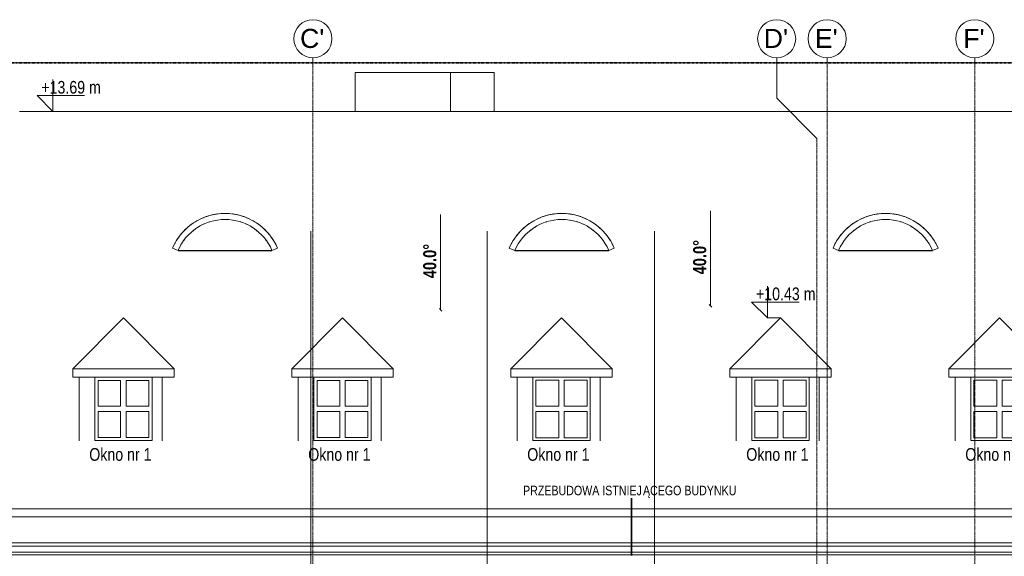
# Model space of a CAD drawing. Header units: millimetres. Extents: x -784 to 360321, y -10607 to 16514.
# Tile 34 of 95: x 168362 to 183873, y 6678 to 15132. Entities that reach past the tile are written whole.
import ezdxf

# ---------------------------------------------------------------- set-up
doc = ezdxf.new("R2010")
doc.units = ezdxf.units.MM
doc.linetypes.add('__FK_przerywana', pattern=[3.2004, 1.6002, -1.6002])
doc.linetypes.add('Linia siatki', pattern=[22.225, 12.7, -3.175, 3.175, -3.175])
for name, color, linetype, lineweight in [('A-DETL-THIN', 7, 'Continuous', 5), ('A-GENM', 7, 'Continuous', 5), ('G-ANNO-DIMS', 7, 'Continuous', 5), ('G-ANNO-TEXT', 7, 'Continuous', 5), ('S-COLS-SYMB', 7, 'Continuous', 18), ('S-GRID', 7, 'Continuous', 5), ('S-GRID-IDEN', 7, 'Continuous', 5)]:
    doc.layers.add(name, color=color, linetype=linetype, lineweight=lineweight)
for name, color, linetype, lineweight, true_color in [('A-FLOR', 7, 'Continuous', 18, 0x7f7f7f), ('A-GLAZ', 7, 'Continuous', 18, 0x7f7f7f), ('A-ROOF', 7, 'Continuous', 18, 0x7f7f7f), ('A-WALL', 7, 'Continuous', 18, 0x7f7f7f)]:
    doc.layers.add(name, color=color, linetype=linetype, lineweight=lineweight, true_color=true_color)
doc.styles.add('Arial', font='arial.ttf', dxfattribs={"height": 300})
doc.styles.add('Arial_1', font='arial.ttf', dxfattribs={"width": 0.8, "height": 150})
doc.styles.add('Arial_2', font='arial.ttf', dxfattribs={"width": 0.8, "height": 200})
doc.styles.add('Arial_B', font='arialbd.ttf', dxfattribs={"width": 0.8, "height": 206.349206})

# ---------------------------------------------------------------- blocks, each defined once
blk = doc.blocks.new('Aluprof_MB-45_I_Alu_Window-FIX-4-panel_ENG_R-00495 - 1230 x 1484-1596590-Południe')
at = {"layer": 'A-GLAZ'}
for p, q in [((-20896, 9041), (-20896, 9453)), ((-20896, 9453), (-20534, 9453)), ((-20534, 9453), (-20534, 9041)), ((-20453, 9041), (-20453, 9453)), ((-20453, 9453), (-20090, 9453)), ((-20090, 9453), (-20090, 9041)), ((-20534, 9041), (-20896, 9041)), ((-20090, 9041), (-20453, 9041)), ((-20896, 8960), (-20534, 8960)), ((-20896, 8547), (-20896, 8960)), ((-20534, 8960), (-20534, 8547)), ((-20453, 8547), (-20453, 8960)), ((-20453, 8960), (-20090, 8960)), ((-20090, 8960), (-20090, 8547)), ((-20534, 8547), (-20896, 8547)), ((-20090, 8547), (-20453, 8547))]:
    blk.add_line(p, q, dxfattribs=at)
blk = doc.blocks.new('Aluprof_MB-45_I_Alu_Window-FIX-4-panel_ENG_R-00495 - 1230 x 1484-V145-Południe')
at = {"layer": 'A-GLAZ'}
for p, q in [((-24393, 8500), (-24393, 9500)), ((-23493, 9500), (-23493, 8500)), ((-24343, 9450), (-23987, 9450)), ((-24343, 9450), (-24343, 9044)), ((-23987, 9450), (-23987, 9044)), ((-23900, 9450), (-23543, 9450)), ((-23900, 9044), (-23900, 9450)), ((-23543, 9044), (-23543, 9450)), ((-23987, 9044), (-24343, 9044)), ((-23543, 9044), (-23900, 9044)), ((-24343, 8957), (-24343, 8550)), ((-24343, 8957), (-23987, 8957)), ((-23987, 8957), (-23987, 8550)), ((-23900, 8550), (-23900, 8957)), ((-23900, 8957), (-23543, 8957)), ((-23543, 8550), (-23543, 8957)), ((-24343, 8550), (-23987, 8550)), ((-23900, 8550), (-23543, 8550)), ((-23493, 8500), (-24393, 8500))]:
    blk.add_line(p, q, dxfattribs=at)
blk = doc.blocks.new('Modele ogólne 8 - Modele ogólne 8-1841655-Południe')
at = {"layer": 'A-GENM'}
for p, q in [((-11546, 6840), (-29213, 6840)), ((-29413, 6700), (-11346, 6700)), ((-29383, 6745), (-11376, 6745))]:
    blk.add_line(p, q, dxfattribs=at)
blk = doc.blocks.new('Siatka - SOsi_Sybol osi-348494-Południe')
at = {"layer": 'S-GRID-IDEN', "color": 142, "true_color": 0x0080c0}
blk.add_circle((-35813, 14832), 300, dxfattribs=at)
blk = doc.blocks.new('Rzędne punktów - Znacznik rzędnej-348474-Południe')
at = {"layer": 'G-ANNO-DIMS'}
for p, q in [((-51819, 4630), (-51819, 5130)), ((-52069, 4880), (-51819, 4630)), ((-52069, 4880), (-51319, 4880))]:
    blk.add_line(p, q, dxfattribs=at)

msp = doc.modelspace()

# ---------------------------------------------------------------- linework, layer by layer
for p, q in [((170857, 11497), (172336, 11497)), ((176162, 11497), (177642, 11497)), ((181262, 11497), (182742, 11497))]:
    msp.add_line(p, q)
at = {"layer": 'A-DETL-THIN', "color": 6, "linetype": '__FK_przerywana', "lineweight": 35, "true_color": 0xff00ff}
msp.add_line((160240, 14454), (196056, 14454), dxfattribs=at)
at = {"layer": 'A-FLOR'}
msp.add_line((193097, 6890), (160897, 6890), dxfattribs=at)
at = {"layer": 'A-ROOF'}
for p, q in [((168362, 13688), (185632, 13688)), ((160897, 7424), (193097, 7424)), ((193097, 7300), (160897, 7300))]:
    msp.add_line(p, q, dxfattribs=at)
at = {"layer": 'A-ROOF', "color": 7, "lineweight": 5}
for p, q in [((171337, 11942), (171359, 11949)), ((171446, 11971), (171465, 11974)), ((171535, 11983), (171565, 11984)), ((171628, 11984), (171658, 11983)), ((171729, 11974), (171747, 11971)), ((171835, 11949), (171857, 11942)), ((176642, 11942), (176664, 11949)), ((176751, 11971), (176770, 11974)), ((176841, 11983), (176871, 11984)), ((176933, 11984), (176963, 11983)), ((177034, 11974), (177053, 11971)), ((177140, 11949), (177162, 11942)), ((181742, 11942), (181764, 11949)), ((181851, 11971), (181870, 11974)), ((181941, 11983), (181971, 11984)), ((182033, 11984), (182063, 11983)), ((182134, 11974), (182153, 11971)), ((182240, 11949), (182262, 11942)), ((171092, 11807), (171102, 11815)), ((171166, 11860), (171191, 11875)), ((171246, 11905), (171274, 11917)), ((171920, 11917), (171947, 11905)), ((172003, 11875), (172028, 11860)), ((172091, 11815), (172101, 11807)), ((176398, 11807), (176407, 11815)), ((176471, 11860), (176496, 11875)), ((176551, 11905), (176579, 11917)), ((177225, 11917), (177253, 11905)), ((177308, 11875), (177333, 11860)), ((177396, 11815), (177406, 11807)), ((181498, 11807), (181507, 11815)), ((181571, 11860), (181596, 11875)), ((181651, 11905), (181679, 11917)), ((182325, 11917), (182353, 11905)), ((182408, 11875), (182433, 11860)), ((182496, 11815), (182506, 11807)), ((170947, 11655), (170965, 11679)), ((171008, 11729), (171026, 11747)), ((172168, 11747), (172186, 11729)), ((172228, 11679), (172247, 11655)), ((176252, 11655), (176270, 11679)), ((176313, 11729), (176331, 11747)), ((177473, 11747), (177491, 11729)), ((177533, 11679), (177552, 11655)), ((181352, 11655), (181370, 11679)), ((181413, 11729), (181431, 11747)), ((182573, 11747), (182591, 11729)), ((182633, 11679), (182652, 11655)), ((170770, 11535), (170857, 11497)), ((170897, 11578), (170911, 11602)), ((172282, 11602), (172296, 11578)), ((172336, 11497), (172424, 11535)), ((176075, 11535), (176162, 11497)), ((176202, 11578), (176216, 11602)), ((177587, 11602), (177602, 11578)), ((177642, 11497), (177729, 11535)), ((181175, 11535), (181262, 11497)), ((181302, 11578), (181316, 11602)), ((182687, 11602), (182702, 11578)), ((182742, 11497), (182829, 11535)), ((169197, 9634), (169997, 10434)), ((169997, 10434), (170797, 9634)), ((172647, 9634), (173447, 10434)), ((173447, 10434), (174247, 9634)), ((176097, 9634), (176897, 10434)), ((176897, 10434), (177697, 9634)), ((179547, 9634), (180347, 10434)), ((180347, 10434), (181147, 9634)), ((182997, 9634), (183797, 10434)), ((183797, 10434), (184597, 9634)), ((169197, 9500), (169197, 9634)), ((169197, 9634), (170797, 9634)), ((170797, 9634), (170797, 9500)), ((172647, 9500), (172647, 9634)), ((172647, 9634), (174247, 9634)), ((174247, 9634), (174247, 9500)), ((176097, 9500), (176097, 9634)), ((176097, 9634), (177697, 9634)), ((177697, 9634), (177697, 9500)), ((179547, 9500), (179547, 9634)), ((179547, 9634), (181147, 9634)), ((181147, 9634), (181147, 9500)), ((182997, 9500), (182997, 9634)), ((182997, 9634), (184597, 9634)), ((170797, 9500), (169197, 9500)), ((174247, 9500), (172647, 9500)), ((177697, 9500), (176097, 9500)), ((181147, 9500), (179547, 9500)), ((184597, 9500), (182997, 9500))]:
    msp.add_line(p, q, dxfattribs=at)
at = {"layer": 'A-ROOF', "color": 7, "lineweight": 5, "flags": 128}
for points in [[(171177, 11976), (171155, 11964), (171119, 11943)], [(171269, 12018), (171230, 12002), (171207, 11991)], [(171483, 12073), (171471, 12071), (171389, 12056), (171308, 12032), (171297, 12029)], [(171580, 12080), (171555, 12079), (171513, 12076)], [(171680, 12076), (171639, 12079), (171613, 12080)], [(171896, 12029), (171885, 12032), (171805, 12056), (171722, 12071), (171710, 12073)], [(171986, 11991), (171963, 12002), (171925, 12018)], [(172074, 11943), (172038, 11964), (172016, 11976)], [(176482, 11976), (176460, 11964), (176424, 11943)], [(176574, 12018), (176535, 12002), (176512, 11991)], [(176788, 12073), (176776, 12071), (176694, 12056), (176613, 12032), (176602, 12029)], [(176885, 12080), (176860, 12079), (176818, 12076)], [(176986, 12076), (176944, 12079), (176919, 12080)], [(177202, 12029), (177190, 12032), (177110, 12056), (177027, 12071), (177015, 12073)], [(177291, 11991), (177268, 12002), (177230, 12018)], [(177379, 11943), (177343, 11964), (177321, 11976)], [(181582, 11976), (181560, 11964), (181524, 11943)], [(181674, 12018), (181635, 12002), (181612, 11991)], [(181888, 12073), (181876, 12071), (181794, 12056), (181713, 12032), (181702, 12029)], [(181985, 12080), (181960, 12079), (181918, 12076)], [(182086, 12076), (182044, 12079), (182019, 12080)], [(182302, 12029), (182290, 12032), (182210, 12056), (182127, 12071), (182115, 12073)], [(182391, 11991), (182368, 12002), (182330, 12018)], [(182479, 11943), (182443, 11964), (182421, 11976)], [(171094, 11926), (171084, 11920), (171017, 11869), (170956, 11812), (170947, 11803)], [(172246, 11803), (172238, 11812), (172176, 11869), (172109, 11920), (172099, 11926)], [(176399, 11926), (176389, 11920), (176323, 11869), (176261, 11812), (176253, 11803)], [(177551, 11803), (177543, 11812), (177481, 11869), (177414, 11920), (177405, 11926)], [(181499, 11926), (181489, 11920), (181423, 11869), (181361, 11812), (181353, 11803)], [(182651, 11803), (182643, 11812), (182581, 11869), (182514, 11920), (182505, 11926)], [(170864, 11703), (170850, 11682), (170827, 11647)], [(170927, 11781), (170900, 11749), (170884, 11730)], [(172309, 11730), (172294, 11749), (172266, 11781)], [(172366, 11647), (172344, 11682), (172329, 11703)], [(176169, 11703), (176155, 11682), (176132, 11647)], [(176232, 11781), (176205, 11749), (176189, 11730)], [(177614, 11730), (177599, 11749), (177571, 11781)], [(177671, 11647), (177649, 11682), (177634, 11703)], [(181269, 11703), (181255, 11682), (181232, 11647)], [(181332, 11781), (181305, 11749), (181289, 11730)], [(182714, 11730), (182699, 11749), (182671, 11781)], [(182771, 11647), (182749, 11682), (182734, 11703)], [(170812, 11621), (170806, 11610), (170770, 11535)], [(172424, 11535), (172387, 11610), (172381, 11621)], [(176117, 11621), (176111, 11610), (176075, 11535)], [(177729, 11535), (177692, 11610), (177686, 11621)], [(181217, 11621), (181211, 11610), (181175, 11535)], [(182829, 11535), (182792, 11610), (182786, 11621)]]:
    msp.add_lwpolyline(points, dxfattribs=at)
at = {"layer": 'A-ROOF', "color": 7, "lineweight": 5}
for centre, radius in [((171597, 11180), 900), ((171597, 11180), 805), ((176902, 11180), 900), ((176902, 11180), 805), ((182002, 11180), 900), ((182002, 11180), 805)]:
    msp.add_arc(centre, radius, 23.2301, 156.7699, dxfattribs=at)
at = {"layer": 'A-WALL'}
for p, q in [((175837, 14300), (173647, 14300)), ((173647, 13688), (173647, 14300)), ((175147, 13688), (175147, 14300)), ((175837, 14300), (175837, 13688)), ((169297, 9500), (169297, 8498)), ((169547, 8500), (169547, 9500)), ((170447, 9500), (170447, 8500)), ((170607, 8498), (170607, 9500)), ((172747, 9500), (172747, 8498)), ((172997, 8500), (172997, 9500)), ((173897, 9500), (173897, 8500)), ((174057, 8498), (174057, 9500)), ((176197, 9500), (176197, 8498)), ((176447, 8500), (176447, 9500)), ((177347, 9500), (177347, 8500)), ((177507, 8498), (177507, 9500)), ((179647, 9500), (179647, 8498)), ((179897, 8500), (179897, 9500)), ((180797, 9500), (180797, 8500)), ((180957, 8498), (180957, 9500)), ((183097, 9500), (183097, 8498)), ((183347, 8500), (183347, 9500)), ((170447, 8500), (169547, 8500)), ((173897, 8500), (172997, 8500)), ((177347, 8500), (176447, 8500)), ((180797, 8500), (179897, 8500)), ((184247, 8500), (183347, 8500))]:
    msp.add_line(p, q, dxfattribs=at)
at = {"layer": 'G-ANNO-DIMS'}
for p, q in [((179245, 12123), (179245, 10623)), ((174993, 12062), (174993, 10562)), ((174993, 10562), (174973, 10582)), ((174993, 10562), (175013, 10542)), ((179245, 10623), (179225, 10643)), ((179245, 10623), (179265, 10603))]:
    msp.add_line(p, q, dxfattribs=at)
at = {"layer": 'G-ANNO-DIMS', "color": 1, "true_color": 0xff0000}
msp.add_line((180347, 10434), (180143, 10434), dxfattribs=at)
at = {"layer": 'G-ANNO-TEXT', "color": 5, "lineweight": 35, "true_color": 0x0000ff}
msp.add_line((178001, 6690), (178001, 7594), dxfattribs=at)
at = {"layer": 'S-COLS-SYMB'}
for p, q in [((172947, 4830), (172947, 11800)), ((175728, 4830), (175728, 11800)), ((178360, 4830), (178360, 11800))]:
    msp.add_line(p, q, dxfattribs=at)
at = {"layer": 'S-GRID', "linetype": 'Linia siatki'}
for p, q in [((172982, -3995), (172982, 14532)), ((181082, -3995), (181082, 14532)), ((183407, -3995), (183407, 14532)), ((180922, -3995), (180922, 13262))]:
    msp.add_line(p, q, dxfattribs=at)
at = {"layer": 'S-GRID'}
for p, q in [((180287, 13897), (180287, 14532)), ((180922, 13262), (180287, 13897))]:
    msp.add_line(p, q, dxfattribs=at)

# ---------------------------------------------------------------- block references
at = {"layer": 'A-GENM'}
msp.add_blockref('Modele ogólne 8 - Modele ogólne 8-1841655-Południe', (197390, 0), dxfattribs=at)
at = {"layer": 'A-GLAZ'}
for name, p in [('Aluprof_MB-45_I_Alu_Window-FIX-4-panel_ENG_R-00495 - 1230 x 1484-V145-Południe', (193940, 0)), ('Aluprof_MB-45_I_Alu_Window-FIX-4-panel_ENG_R-00495 - 1230 x 1484-V145-Południe', (197390, 0)), ('Aluprof_MB-45_I_Alu_Window-FIX-4-panel_ENG_R-00495 - 1230 x 1484-1596590-Południe', (197390, 0)), ('Aluprof_MB-45_I_Alu_Window-FIX-4-panel_ENG_R-00495 - 1230 x 1484-1596590-Południe', (200840, 0)), ('Aluprof_MB-45_I_Alu_Window-FIX-4-panel_ENG_R-00495 - 1230 x 1484-1596590-Południe', (204290, 0))]:
    msp.add_blockref(name, p, dxfattribs=at)
at = {"layer": 'G-ANNO-DIMS'}
for p in [(220705, 9058), (231962, 5804)]:
    msp.add_blockref('Rzędne punktów - Znacznik rzędnej-348474-Południe', p, dxfattribs=at)
at = {"layer": 'S-GRID-IDEN', "color": 142, "true_color": 0x0080c0}
for p in [(208795, 0), (216100, 0), (216895, 0), (219220, 0)]:
    msp.add_blockref('Siatka - SOsi_Sybol osi-348494-Południe', p, dxfattribs=at)

# ---------------------------------------------------------------- texts
at = {"layer": 'G-ANNO-DIMS', "color": 1, "true_color": 0xff0000, "char_height": 200, "width": 1109.18, "attachment_point": 1, "line_spacing_factor": 0.941778, "style": 'Arial_2'}
for s, insert in [('+13.69 m', (168703, 14167)), ('+10.43 m', (179961, 10913)), ('Okno nr 1', (169458, 8383)), ('Okno nr 1', (172908, 8383)), ('Okno nr 1', (176358, 8383)), ('Okno nr 1', (179808, 8383)), ('Okno nr 1', (183258, 8383))]:
    msp.add_mtext(s, dxfattribs=dict(at, insert=insert))
at = {"layer": 'G-ANNO-DIMS', "char_height": 206.3, "width": 607.23, "attachment_point": 1, "rotation": 90, "line_spacing_factor": 0.941778, "style": 'Arial_B'}
for insert in [(174719, 11059), (178971, 11120)]:
    msp.add_mtext('40.0°', dxfattribs=dict(at, insert=insert))
at = {"layer": 'G-ANNO-TEXT', "color": 5, "lineweight": 35, "true_color": 0x0000ff, "char_height": 150, "attachment_point": 1, "style": 'Arial_1'}
for s, insert, width in [('PRZEBUDOWA ISTNIEJ', (176292, 7790), 2289.62), ('ĄCEGO BUDYNKU ', (178181, 7790), 1847.09)]:
    msp.add_mtext(s, dxfattribs=dict(at, insert=insert, width=width))
at = {"layer": 'S-GRID-IDEN', "color": 142, "true_color": 0x0080c0, "char_height": 300, "attachment_point": 1, "style": 'Arial'}
for s, insert, width in [("C'", (172779, 14987), 464.98), ("D'", (180084, 14987), 464.98), ("E'", (180889, 14987), 440.93), ("F'", (183227, 14987), 408.86)]:
    msp.add_mtext(s, dxfattribs=dict(at, insert=insert, width=width))

doc.saveas('drawing.dxf')
